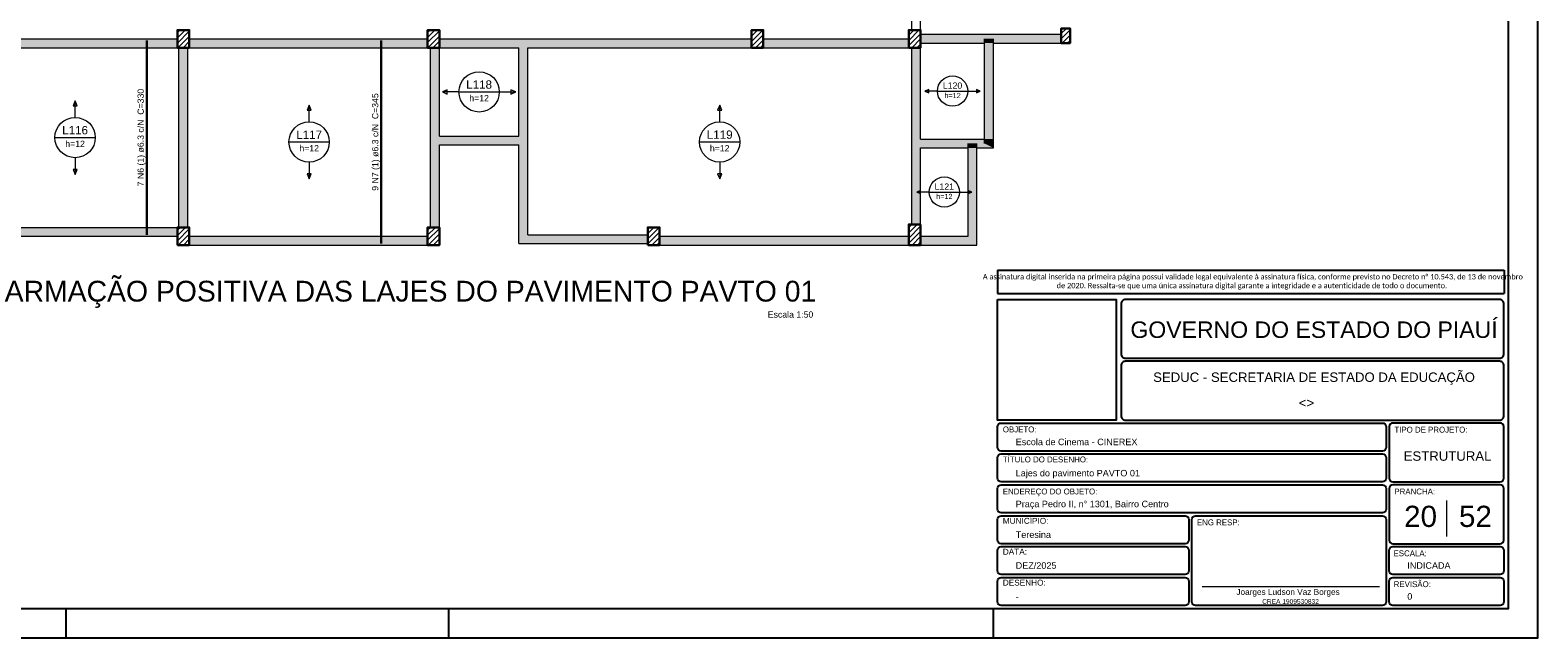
# Model space of a CAD drawing. Header units: millimetres. Extents: x 0 to 84.1, y 0 to 59.4.
# Tile 3 of 5: x 32.9 to 84.1, y 0 to 20.7. Entities that reach past the tile are written whole.
import ezdxf

# ---------------------------------------------------------------- set-up
doc = ezdxf.new("R2010")
doc.units = ezdxf.units.MM
doc.header["$MEASUREMENT"] = 0
doc.linetypes.add('NULL', pattern=[0])
doc.layers.get('0').update_dxf_attribs({"lineweight": 18})
for name, color, linetype, lineweight in [('Descrição da armadura', 7, 'Continuous', 0), ('DT-Armadura positiva', 2, 'Continuous', 30), ('DT-Hachura pilar em laje', 252, 'Continuous', 5), ('DT-Hachura viga em laje', 254, 'Continuous', 5), ('DT-Textos', 7, 'Continuous', 5), ('DT-Título', 3, 'Continuous', 20), ('FO-Pilares', 4, 'Continuous', 30), ('FO-Vigas', 1, 'Continuous', 20), ('Nível 1', 7, 'Continuous', 0), ('Textos', 7, 'Continuous', 9)]:
    doc.layers.add(name, color=color, linetype=linetype, lineweight=lineweight)
for name, color, linetype in [('Pena 01', 1, 'Continuous'), ('SEDUC_MARF', 1, 'Continuous'), ('SEDUC_MARGG', 7, 'Continuous'), ('SEDUC_TXT01', 1, 'Continuous'), ('SEDUC_TXT02', 2, 'Continuous'), ('SEDUC_TXT05', 5, 'Continuous')]:
    doc.layers.add(name, color=color, linetype=linetype)
doc.styles.add('Arial', font='txt')
doc.styles.add('Calibri', font='txt')
doc.styles.add('TwCenMT', font='txt')

msp = doc.modelspace()

# ---------------------------------------------------------------- hatches: boundary and pattern name
at = {"layer": 'DT-Hachura pilar em laje', "linetype": 'Continuous'}
h = msp.add_hatch(dxfattribs=at)
h.set_pattern_fill('ANSI31', color=252, style=0)
h.paths.add_polyline_path([(37.892, 20.052), (38.092, 20.052), (38.292, 20.052), (38.292, 20.352), (38.292, 20.652), (38.092, 20.652), (37.892, 20.652), (37.892, 20.352)])
h = msp.add_hatch(dxfattribs=at)
h.set_pattern_fill('ANSI31', color=252, style=0)
h.paths.add_polyline_path([(46.39, 20.052), (46.59, 20.052), (46.79, 20.052), (46.79, 20.352), (46.79, 20.652), (46.59, 20.652), (46.39, 20.652), (46.39, 20.352)])
h = msp.add_hatch(dxfattribs=at)
h.set_pattern_fill('ANSI31', color=252, style=0)
h.paths.add_polyline_path([(57.392, 20.052), (57.592, 20.052), (57.792, 20.052), (57.792, 20.352), (57.792, 20.652), (57.592, 20.652), (57.392, 20.652), (57.392, 20.352)])
h = msp.add_hatch(dxfattribs=at)
h.set_pattern_fill('ANSI31', color=252, style=0)
h.paths.add_polyline_path([(62.732, 20.052), (62.932, 20.052), (63.132, 20.052), (63.132, 20.352), (63.132, 20.652), (62.932, 20.652), (62.732, 20.652), (62.732, 20.352)])
h = msp.add_hatch(dxfattribs=at)
h.set_pattern_fill('ANSI31', color=252, style=0)
h.paths.add_polyline_path([(67.912, 20.21), (68.062, 20.21), (68.212, 20.21), (68.212, 20.46), (68.212, 20.71), (68.062, 20.71), (67.912, 20.71), (67.912, 20.46)])
h = msp.add_hatch(dxfattribs=at)
h.set_pattern_fill('ANSI31', color=252, style=0)
h.paths.add_polyline_path([(37.892, 13.35), (38.092, 13.35), (38.292, 13.35), (38.292, 13.65), (38.292, 13.95), (38.092, 13.95), (37.892, 13.95), (37.892, 13.65)])
h = msp.add_hatch(dxfattribs=at)
h.set_pattern_fill('ANSI31', color=252, style=0)
h.paths.add_polyline_path([(46.39, 13.35), (46.59, 13.35), (46.79, 13.35), (46.79, 13.65), (46.79, 13.95), (46.59, 13.95), (46.39, 13.95), (46.39, 13.65)])
h = msp.add_hatch(dxfattribs=at)
h.set_pattern_fill('ANSI31', color=252, style=0)
h.paths.add_polyline_path([(53.869, 13.35), (54.069, 13.35), (54.269, 13.35), (54.269, 13.65), (54.269, 13.95), (54.069, 13.95), (53.869, 13.95), (53.869, 13.65)])
h = msp.add_hatch(dxfattribs=at)
h.set_pattern_fill('ANSI31', color=252, style=0)
h.paths.add_polyline_path([(63.132, 14.05), (62.932, 14.05), (62.732, 14.05), (62.732, 13.7), (62.732, 13.35), (62.932, 13.35), (63.132, 13.35), (63.132, 13.7)])
at = {"layer": 'DT-Hachura viga em laje', "linetype": 'Continuous'}
for points in [[(65.46, 20.36), (65.46, 20.36), (65.46, 20.51), (63.132, 20.51), (63.132, 20.21), (65.31, 20.21), (65.46, 20.36)], [(67.912, 20.51), (67.912, 20.51), (65.46, 20.51), (65.46, 20.36), (65.61, 20.21), (67.912, 20.21), (67.912, 20.51)], [(37.892, 20.352), (37.892, 20.352), (30.99, 20.352), (30.99, 20.052), (37.892, 20.052), (37.892, 20.352)], [(38.242, 20.052), (38.242, 20.052), (37.942, 20.052), (37.942, 13.95), (38.242, 13.95), (38.242, 20.052)], [(46.39, 20.352), (46.39, 20.352), (38.292, 20.352), (38.292, 20.052), (46.39, 20.052), (46.39, 20.352)], [(46.79, 17.053), (46.79, 17.053), (46.79, 20.052), (46.49, 20.052), (46.49, 16.903), (46.64, 16.903), (46.79, 17.053)], [(49.64, 20.202), (49.64, 20.202), (49.64, 20.352), (46.79, 20.352), (46.79, 20.052), (49.49, 20.052), (49.64, 20.202)], [(49.79, 20.052), (49.79, 20.052), (49.64, 20.202), (49.49, 20.052), (49.49, 17.053), (49.64, 16.903), (49.79, 16.903), (49.79, 20.052)], [(57.392, 20.352), (57.392, 20.352), (49.64, 20.352), (49.64, 20.202), (49.79, 20.052), (57.392, 20.052), (57.392, 20.352)], [(59.162, 20.352), (59.162, 20.352), (57.792, 20.352), (57.792, 20.052), (59.162, 20.052), (59.162, 20.352)], [(61.902, 20.352), (61.902, 20.352), (59.162, 20.352), (59.162, 20.052), (61.902, 20.052), (61.902, 20.352)], [(61.902, 20.352), (61.902, 20.352), (61.902, 20.052), (62.732, 20.052), (62.732, 20.352), (61.902, 20.352)], [(63.132, 16.95), (63.132, 16.95), (63.132, 20.052), (62.832, 20.052), (62.832, 16.8), (62.982, 16.8), (63.132, 16.95)], [(65.61, 20.36), (65.61, 20.36), (65.31, 20.36), (65.31, 20.21), (65.61, 20.21), (65.61, 20.36)], [(65.61, 20.21), (65.61, 20.21), (65.31, 20.21), (65.31, 16.95), (65.61, 16.95), (65.61, 20.21)], [(46.79, 16.753), (46.79, 16.753), (46.64, 16.903), (46.49, 16.903), (46.49, 13.95), (46.79, 13.95), (46.79, 16.753)], [(49.64, 16.903), (49.64, 16.903), (49.49, 17.053), (46.79, 17.053), (46.64, 16.903), (46.79, 16.753), (49.49, 16.753), (49.64, 16.903)], [(49.79, 13.699), (49.79, 13.699), (49.79, 16.903), (49.64, 16.903), (49.49, 16.753), (49.49, 13.399), (49.79, 13.699)], [(64.9, 16.8), (64.9, 16.8), (64.9, 16.95), (63.132, 16.95), (62.982, 16.8), (63.132, 16.65), (64.75, 16.65), (64.9, 16.8)], [(65.61, 16.65), (65.61, 16.65), (65.31, 16.95), (64.9, 16.95), (64.9, 16.8), (65.05, 16.65), (65.61, 16.65)], [(65.61, 16.95), (65.61, 16.95), (65.31, 16.95), (65.31, 16.8), (65.61, 16.65), (65.61, 16.95)], [(63.132, 16.65), (63.132, 16.65), (62.982, 16.8), (62.832, 16.8), (62.832, 14.05), (63.132, 14.05), (63.132, 16.65)], [(65.05, 16.8), (65.05, 16.8), (64.75, 16.8), (64.75, 16.65), (65.05, 16.65), (65.05, 16.8)], [(65.05, 16.65), (65.05, 16.65), (64.75, 16.65), (64.75, 13.65), (65.05, 13.35), (65.05, 16.65)], [(37.892, 13.65), (37.892, 13.65), (37.892, 13.95), (30.99, 13.95), (30.99, 13.65), (37.892, 13.65)], [(46.39, 13.65), (46.39, 13.65), (38.292, 13.65), (38.292, 13.35), (46.39, 13.35), (46.39, 13.65)], [(53.869, 13.699), (53.869, 13.699), (49.79, 13.699), (49.49, 13.399), (53.869, 13.399), (53.869, 13.699)], [(62.732, 13.65), (62.732, 13.65), (54.269, 13.65), (54.269, 13.35), (62.732, 13.35), (62.732, 13.65)], [(65.05, 13.35), (65.05, 13.35), (64.75, 13.65), (63.132, 13.65), (63.132, 13.35), (65.05, 13.35)]]:
    msp.add_hatch(color=254, dxfattribs=at).paths.add_polyline_path(points)

# ---------------------------------------------------------------- linework, layer by layer
msp.add_line((72.695, 1.742), (78.716, 1.742))
at = {"layer": 'DT-Armadura positiva'}
for points in [[(36.849, 13.7), (36.849, 20.302)], [(44.816, 13.4), (44.816, 20.302)]]:
    msp.add_lwpolyline(points, dxfattribs=at)
at = {"layer": 'DT-Textos'}
for p, q in [((47.059, 18.623), (46.89, 18.553)), ((46.89, 18.553), (47.059, 18.482)), ((47.059, 18.482), (47.059, 18.623)), ((47.454, 18.553), (48.825, 18.553)), ((49.39, 18.553), (49.221, 18.623)), ((49.221, 18.623), (49.221, 18.482)), ((49.221, 18.482), (49.39, 18.553)), ((63.411, 18.633), (63.284, 18.58)), ((63.284, 18.58), (63.411, 18.527)), ((63.411, 18.527), (63.411, 18.633)), ((63.707, 18.58), (64.735, 18.58)), ((65.159, 18.58), (65.032, 18.633)), ((65.032, 18.633), (65.032, 18.527)), ((65.032, 18.527), (65.159, 18.58)), ((34.416, 18.251), (34.346, 18.082)), ((34.346, 18.082), (34.487, 18.082)), ((34.487, 18.082), (34.416, 18.251)), ((42.366, 18.101), (42.296, 17.932)), ((42.296, 17.932), (42.437, 17.932)), ((42.437, 17.932), (42.366, 18.101)), ((56.311, 18.101), (56.241, 17.932)), ((56.241, 17.932), (56.382, 17.932)), ((56.382, 17.932), (56.311, 18.101)), ((33.731, 17.001), (35.102, 17.001)), ((41.681, 16.851), (43.052, 16.851)), ((55.626, 16.851), (56.997, 16.851)), ((34.487, 15.92), (34.346, 15.92)), ((34.346, 15.92), (34.416, 15.751)), ((34.416, 15.751), (34.487, 15.92)), ((42.437, 15.77), (42.296, 15.77)), ((42.296, 15.77), (42.366, 15.601)), ((42.366, 15.601), (42.437, 15.77)), ((56.382, 15.77), (56.241, 15.77)), ((56.241, 15.77), (56.311, 15.601)), ((56.311, 15.601), (56.382, 15.77)), ((63.131, 15.203), (63.004, 15.15)), ((63.004, 15.15), (63.131, 15.097)), ((63.131, 15.097), (63.131, 15.203)), ((63.427, 15.15), (64.455, 15.15)), ((64.879, 15.15), (64.752, 15.203)), ((64.752, 15.203), (64.752, 15.097)), ((64.752, 15.097), (64.879, 15.15))]:
    msp.add_line(p, q, dxfattribs=at)
for points in [[(47.454, 18.553), (46.89, 18.553)], [(48.825, 18.553), (49.39, 18.553)], [(63.707, 18.58), (63.284, 18.58)], [(64.735, 18.58), (65.159, 18.58)], [(34.416, 17.686), (34.416, 18.251)], [(42.366, 17.536), (42.366, 18.101)], [(56.311, 17.536), (56.311, 18.101)], [(34.416, 16.316), (34.416, 15.751)], [(42.366, 16.166), (42.366, 15.601)], [(56.311, 16.166), (56.311, 15.601)], [(63.427, 15.15), (63.004, 15.15)], [(64.455, 15.15), (64.879, 15.15)]]:
    msp.add_lwpolyline(points, dxfattribs=at)
for centre, radius in [((48.14, 18.553), 0.685), ((64.221, 18.58), 0.514), ((34.416, 17.001), 0.685), ((42.366, 16.851), 0.685), ((56.311, 16.851), 0.685), ((63.941, 15.15), 0.514)]:
    msp.add_circle(centre, radius, dxfattribs=at)
at = {"layer": 'FO-Pilares'}
for points in [[(37.892, 20.052), (38.092, 20.052), (38.292, 20.052), (38.292, 20.352), (38.292, 20.652), (38.092, 20.652), (37.892, 20.652), (37.892, 20.352), (37.892, 20.052)], [(46.39, 20.052), (46.59, 20.052), (46.79, 20.052), (46.79, 20.352), (46.79, 20.652), (46.59, 20.652), (46.39, 20.652), (46.39, 20.352), (46.39, 20.052)], [(57.392, 20.052), (57.592, 20.052), (57.792, 20.052), (57.792, 20.352), (57.792, 20.652), (57.592, 20.652), (57.392, 20.652), (57.392, 20.352), (57.392, 20.052)], [(62.732, 20.052), (62.932, 20.052), (63.132, 20.052), (63.132, 20.352), (63.132, 20.652), (62.932, 20.652), (62.732, 20.652), (62.732, 20.352), (62.732, 20.052)], [(67.912, 20.21), (68.062, 20.21), (68.212, 20.21), (68.212, 20.46), (68.212, 20.71), (68.062, 20.71), (67.912, 20.71), (67.912, 20.46), (67.912, 20.21)], [(37.892, 13.35), (38.092, 13.35), (38.292, 13.35), (38.292, 13.65), (38.292, 13.95), (38.092, 13.95), (37.892, 13.95), (37.892, 13.65), (37.892, 13.35)], [(46.39, 13.35), (46.59, 13.35), (46.79, 13.35), (46.79, 13.65), (46.79, 13.95), (46.59, 13.95), (46.39, 13.95), (46.39, 13.65), (46.39, 13.35)], [(53.869, 13.35), (54.069, 13.35), (54.269, 13.35), (54.269, 13.65), (54.269, 13.95), (54.069, 13.95), (53.869, 13.95), (53.869, 13.65), (53.869, 13.35)], [(63.132, 14.05), (62.932, 14.05), (62.732, 14.05), (62.732, 13.7), (62.732, 13.35), (62.932, 13.35), (63.132, 13.35), (63.132, 13.7), (63.132, 14.05)]]:
    msp.add_lwpolyline(points, close=True, dxfattribs=at)
at = {"layer": 'FO-Vigas'}
for p, q in [((62.832, 20.652), (62.832, 25.08)), ((63.132, 20.652), (63.132, 25.08)), ((63.132, 20.51), (65.46, 20.51)), ((65.46, 20.51), (67.912, 20.51)), ((30.99, 20.352), (37.892, 20.352)), ((30.99, 20.052), (37.892, 20.052)), ((37.942, 13.95), (37.942, 20.052)), ((38.242, 13.95), (38.242, 20.052)), ((38.292, 20.352), (46.39, 20.352)), ((38.292, 20.052), (46.39, 20.052)), ((46.49, 16.903), (46.49, 20.052)), ((46.79, 20.352), (49.64, 20.352)), ((46.79, 17.053), (46.79, 20.052)), ((46.79, 20.052), (49.49, 20.052)), ((49.49, 17.053), (49.49, 20.052)), ((49.64, 20.352), (57.392, 20.352)), ((49.79, 16.903), (49.79, 20.052)), ((49.79, 20.052), (57.392, 20.052)), ((57.792, 20.352), (59.162, 20.352)), ((57.792, 20.052), (59.162, 20.052)), ((59.162, 20.352), (61.902, 20.352)), ((59.162, 20.052), (61.902, 20.052)), ((61.902, 20.352), (62.732, 20.352)), ((61.902, 20.052), (62.732, 20.052)), ((62.832, 16.8), (62.832, 20.052)), ((63.132, 20.21), (65.31, 20.21)), ((63.132, 16.95), (63.132, 20.052)), ((65.31, 20.21), (65.31, 20.36)), ((65.31, 16.95), (65.31, 20.21)), ((65.61, 20.21), (65.61, 20.36)), ((65.61, 20.21), (67.912, 20.21)), ((65.61, 16.95), (65.61, 20.21)), ((46.49, 13.95), (46.49, 16.903)), ((46.79, 17.053), (49.49, 17.053)), ((49.79, 13.699), (49.79, 16.903)), ((63.132, 16.95), (64.9, 16.95)), ((64.9, 16.95), (65.31, 16.95)), ((65.31, 16.8), (65.31, 16.95)), ((65.61, 16.65), (65.61, 16.95)), ((46.79, 13.95), (46.79, 16.753)), ((46.79, 16.753), (49.49, 16.753)), ((49.49, 13.399), (49.49, 16.753)), ((62.832, 14.05), (62.832, 16.8)), ((63.132, 14.05), (63.132, 16.65)), ((63.132, 16.65), (64.75, 16.65)), ((64.75, 16.65), (64.75, 16.8)), ((64.75, 13.65), (64.75, 16.65)), ((65.05, 16.65), (65.05, 16.8)), ((65.05, 16.65), (65.61, 16.65)), ((65.05, 13.35), (65.05, 16.65)), ((30.99, 13.95), (37.892, 13.95)), ((30.99, 13.65), (37.892, 13.65)), ((38.292, 13.65), (46.39, 13.65)), ((38.292, 13.35), (46.39, 13.35)), ((49.49, 13.399), (53.869, 13.399)), ((49.79, 13.699), (53.869, 13.699)), ((54.269, 13.65), (62.732, 13.65)), ((54.269, 13.35), (62.732, 13.35)), ((63.132, 13.65), (64.75, 13.65)), ((63.132, 13.35), (65.05, 13.35))]:
    msp.add_line(p, q, dxfattribs=at)
at = {"layer": 'Nível 1'}
msp.add_line((80.998, 4.672), (80.998, 3.441), dxfattribs=at)
at = {"layer": 'Pena 01'}
for p, q in [((65.748, 12.495), (82.956, 12.495)), ((65.748, 12.495), (65.748, 11.697)), ((82.956, 12.495), (82.956, 11.697)), ((65.748, 11.697), (82.956, 11.697))]:
    msp.add_line(p, q, dxfattribs=at)
at = {"layer": 'SEDUC_MARF'}
for p, q in [((34.1, 1), (34.1, 0)), ((47.1, 1), (47.1, 0)), ((65.6, 1), (65.6, 0))]:
    msp.add_line(p, q, dxfattribs=at)
for points in [[(84.1, 59.4), (0, 59.4), (0, 0), (84.1, 0)], [(65.748, 11.497), (69.773, 11.497), (69.773, 7.4), (65.748, 7.4)]]:
    msp.add_lwpolyline(points, close=True, dxfattribs=at)
for points in [[(70.098, 9.5), (82.798, 9.5, 0.414214), (82.948, 9.65), (82.948, 9.65), (82.948, 11.35, 0.414214), (82.798, 11.5), (82.798, 11.5), (70.098, 11.5, 0.414214), (69.948, 11.35), (69.948, 11.35), (69.948, 9.65, 0.414214), (70.098, 9.5), (70.098, 9.5)], [(70.098, 7.4), (82.798, 7.4, 0.414214), (82.948, 7.55), (82.948, 7.55), (82.948, 9.25, 0.414214), (82.798, 9.4), (82.798, 9.4), (70.098, 9.4, 0.414214), (69.948, 9.25), (69.948, 9.25), (69.948, 7.55, 0.414214), (70.098, 7.4), (70.098, 7.4)], [(65.873, 7.3), (78.823, 7.3, -0.414214), (78.948, 7.175), (78.948, 7.175), (78.948, 6.475, -0.414214), (78.823, 6.35), (78.823, 6.35), (65.873, 6.35, -0.414214), (65.748, 6.475), (65.748, 6.475), (65.748, 7.175, -0.414214), (65.873, 7.3), (65.873, 7.3)], [(79.173, 5.3), (82.823, 5.3, 0.414214), (82.948, 5.425), (82.948, 5.425), (82.948, 7.175, 0.414214), (82.823, 7.3), (82.823, 7.3), (79.173, 7.3, 0.414214), (79.048, 7.175), (79.048, 7.175), (79.048, 5.425, 0.414214), (79.173, 5.3), (79.173, 5.3)], [(65.873, 6.25), (78.823, 6.25, -0.414214), (78.948, 6.125), (78.948, 6.125), (78.948, 5.425, -0.414214), (78.823, 5.3), (78.823, 5.3), (65.873, 5.3, -0.414214), (65.748, 5.425), (65.748, 5.425), (65.748, 6.125, -0.414214), (65.873, 6.25), (65.873, 6.25)], [(65.873, 5.2), (78.823, 5.2, -0.414214), (78.948, 5.075), (78.948, 5.075), (78.948, 4.375, -0.414214), (78.823, 4.25), (78.823, 4.25), (65.873, 4.25, -0.414214), (65.748, 4.375), (65.748, 4.375), (65.748, 5.075, -0.414214), (65.873, 5.2), (65.873, 5.2)], [(79.173, 3.2), (82.823, 3.2, 0.414214), (82.948, 3.325), (82.948, 3.325), (82.948, 5.075, 0.414214), (82.823, 5.2), (82.823, 5.2), (79.173, 5.2, 0.414214), (79.048, 5.075), (79.048, 5.075), (79.048, 3.325, 0.414214), (79.173, 3.2), (79.173, 3.2)], [(65.873, 4.15), (72.123, 4.15, -0.414214), (72.248, 4.025), (72.248, 4.025), (72.248, 3.325, -0.414214), (72.123, 3.2), (72.123, 3.2), (65.873, 3.2, -0.414214), (65.748, 3.325), (65.748, 3.325), (65.748, 4.025, -0.414214), (65.873, 4.15), (65.873, 4.15)], [(72.473, 4.15), (78.823, 4.15, -0.414214), (78.948, 4.025), (78.948, 4.025), (78.948, 1.225, -0.414214), (78.823, 1.1), (78.823, 1.1), (72.473, 1.1, -0.414214), (72.348, 1.225), (72.348, 1.225), (72.348, 4.025, -0.414214), (72.473, 4.15), (72.473, 4.15)], [(65.873, 3.1), (72.123, 3.1, -0.414214), (72.248, 2.975), (72.248, 2.975), (72.248, 2.275, -0.414214), (72.123, 2.15), (72.123, 2.15), (65.873, 2.15, -0.414214), (65.748, 2.275), (65.748, 2.275), (65.748, 2.975, -0.414214), (65.873, 3.1), (65.873, 3.1)], [(79.173, 3.1), (82.823, 3.1, -0.414214), (82.948, 2.975), (82.948, 2.975), (82.948, 2.275, -0.414214), (82.823, 2.15), (82.823, 2.15), (79.173, 2.15, -0.414214), (79.048, 2.275), (79.048, 2.275), (79.048, 2.975, -0.414214), (79.173, 3.1), (79.173, 3.1)], [(65.873, 2.05), (72.123, 2.05, -0.414214), (72.248, 1.925), (72.248, 1.925), (72.248, 1.225, -0.414214), (72.123, 1.1), (72.123, 1.1), (65.873, 1.1, -0.414214), (65.748, 1.225), (65.748, 1.225), (65.748, 1.925, -0.414214), (65.873, 2.05), (65.873, 2.05)], [(79.173, 2.05), (82.823, 2.05, -0.414214), (82.948, 1.925), (82.948, 1.925), (82.948, 1.225, -0.414214), (82.823, 1.1), (82.823, 1.1), (79.173, 1.1, -0.414214), (79.048, 1.225), (79.048, 1.225), (79.048, 1.925, -0.414214), (79.173, 2.05), (79.173, 2.05)]]:
    msp.add_lwpolyline(points, format="xyb", dxfattribs=at)
at = {"layer": 'SEDUC_MARGG'}
msp.add_lwpolyline([(2.5, 1), (83.1, 1), (83.1, 58.4), (2.5, 58.4)], close=True, dxfattribs=at)

# ---------------------------------------------------------------- texts
at = {"layer": 'Descrição da armadura', "linetype": 'NULL', "char_height": 0.2118, "width": 6.49555, "attachment_point": 8, "rotation": 90.0002, "line_spacing_factor": 0.9, "style": 'Arial'}
for s, insert in [('7 N6 (1) ø6.3 c/N  C=330', (36.813, 17.001)), ('9 N7 (1) ø6.3 c/N  C=345', (44.78, 16.851))]:
    msp.add_mtext(s, dxfattribs=dict(at, insert=insert))
at = {"layer": 'DT-Textos', "linetype": 'NULL', "attachment_point": 8, "line_spacing_factor": 0.798, "style": 'Arial'}
for s, insert, char_height, width in [('L118', (48.139, 18.658), 0.2824, 1.7352), ('h=12', (48.139, 18.235), 0.2118, 1.30642), ('L120', (64.22, 18.659), 0.2118, 1.29027), ('h=12', (64.22, 18.342), 0.1765, 1.12622), ('L116', (34.416, 17.107), 0.2824, 1.7352), ('h=12', (34.416, 16.683), 0.2118, 1.30642), ('L117', (42.366, 16.957), 0.2824, 1.7352), ('L119', (56.311, 16.957), 0.2824, 1.7352), ('h=12', (42.366, 16.533), 0.2118, 1.30642), ('h=12', (56.311, 16.533), 0.2118, 1.30642), ('L121', (63.94, 15.229), 0.2118, 1.29027), ('h=12', (63.94, 14.912), 0.1765, 1.12622)]:
    msp.add_mtext(s, dxfattribs=dict(at, insert=insert, char_height=char_height, width=width))
at = {"layer": 'DT-Título', "linetype": 'NULL', "attachment_point": 9, "line_spacing_factor": 0.798, "style": 'Arial'}
for s, insert, char_height, width in [('ARMAÇÃO POSITIVA DAS LAJES DO PAVIMENTO PAVTO 01', (59.592, 11.211), 0.706, 56.66396), ('Escala 1:50', (59.49, 10.879), 0.2118, 3.03084)]:
    msp.add_mtext(s, dxfattribs=dict(at, insert=insert, char_height=char_height, width=width))
at = {"layer": 'Pena 01', "color": 3, "linetype": 'NULL', "insert": (74.388, 12.098), "char_height": 0.180371, "width": 18.64594, "attachment_point": 5, "style": 'Calibri'}
msp.add_mtext(' A assinatura digital inserida na primeira página possui validade legal equivalente à assinatura física, conforme previsto no Decreto n%%d 10.543, de 13 de novembro de 2020. Ressalta-se que uma única assinatura digital garante a integridade e a autenticidade de todo o documento.', dxfattribs=at)
at = {"layer": 'SEDUC_TXT01', "linetype": 'NULL', "char_height": 0.2, "width": 17.8054, "attachment_point": 1}
for s, insert, style in [('OBJETO:', (65.928, 7.183), 'TwCenMT'), ('TIPO DE PROJETO:', (79.228, 7.174), 'TwCenMT'), ('TÍTULO DO DESENHO:', (65.928, 6.163), 'TwCenMT'), ('ENDEREÇO DO OBJETO:', (65.928, 5.074), 'TwCenMT'), ('PRANCHA:', (79.228, 5.074), 'TwCenMT'), ('MUNICÍPIO:', (65.927, 4.077), 'Arial'), ('ENG RESP:', (72.519, 4.024), 'TwCenMT'), ('DATA:', (65.927, 3.027), 'Arial'), ('ESCALA:', (79.199, 2.974), 'TwCenMT'), ('DESENHO:', (65.927, 1.977), 'Arial'), ('REVISÃO:', (79.204, 1.924), 'TwCenMT')]:
    msp.add_mtext(s, dxfattribs=dict(at, insert=insert, style=style))
at = {"layer": 'SEDUC_TXT02', "linetype": 'NULL', "attachment_point": 8, "line_spacing_factor": 0.9, "style": 'Arial'}
for s, insert, char_height, width in [('SEDUC - SECRETARIA DE ESTADO DA EDUCAÇÃO ', (76.498, 8.6), 0.32, 21.75895), ('Joarges Ludson Vaz Borges', (75.616, 1.4), 0.2, 7.03555), ('CREA 1909530832', (75.7, 1.153), 0.16, 3.79178)]:
    msp.add_mtext(s, dxfattribs=dict(at, insert=insert, char_height=char_height, width=width))
at = {"layer": 'SEDUC_TXT05', "linetype": 'NULL', "insert": (76.498, 10.185), "char_height": 0.56, "width": 24.87697, "attachment_point": 8, "line_spacing_factor": 0.9, "style": 'Arial'}
msp.add_mtext('GOVERNO DO ESTADO DO PIAUÍ', dxfattribs=at)
at = {"layer": 'Textos', "linetype": 'NULL', "line_spacing_factor": 0.9, "style": 'Arial'}
for s, insert, char_height, width, attachment_point in [('<>', (76.241, 7.827), 0.32, 1.06781, 8), ('Escola de Cinema - CINEREX', (66.366, 6.545), 0.22, 8.10953, 7), ('ESTRUTURAL', (81.033, 6.014), 0.32, 5.90738, 8), ('Lajes do pavimento PAVTO 01', (66.366, 5.422), 0.22, 8.27799, 7), ('Praça Pedro II, n%%d 1301, Bairro Centro', (66.366, 4.372), 0.22, 10.16441, 7), ('20', (80.117, 3.759), 0.72, 2.26461, 8), ('52', (81.98, 3.759), 0.72, 2.26461, 8), ('Teresina', (66.366, 3.395), 0.22, 2.37438, 7), ('DEZ/2025', (66.366, 2.345), 0.22, 2.74146, 7), ('INDICADA', (79.666, 2.345), 0.22, 2.90699, 7), ('0', (79.666, 1.295), 0.22, 0.37369, 7), ('-', (66.366, 1.295), 0.22, 0.2398, 7)]:
    msp.add_mtext(s, dxfattribs=dict(at, insert=insert, char_height=char_height, width=width, attachment_point=attachment_point))

doc.saveas('drawing.dxf')
